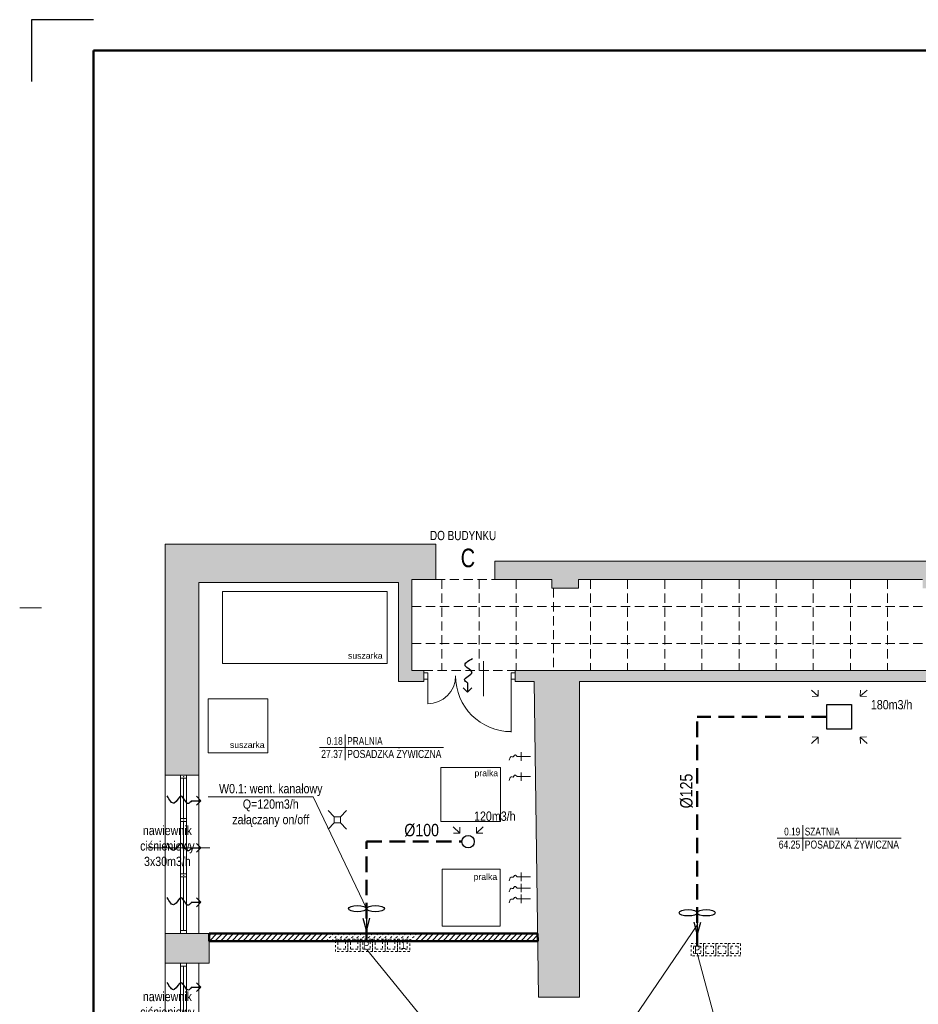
# Model space of a CAD drawing. Header units: millimetres. Extents: x -23540 to 53212, y -37964 to 41185.
# Tile 196 of 203: x 15851 to 17303, y -30390 to -28799. Entities that reach past the tile are written whole.
import ezdxf
from ezdxf.enums import TextEntityAlignment as Align

# ---------------------------------------------------------------- set-up
doc = ezdxf.new("R2010")
doc.units = ezdxf.units.MM
for name, pattern in [('0.5_0.5', [1, 0.5, -0.5]), ('DASHED', [0.75, 0.5, -0.25]), ('DASHEDX2', [1.5, 1, -0.5])]:
    doc.linetypes.add(name, pattern=pattern)
doc.layers.get('0').update_dxf_attribs({"lineweight": 18})
for name, color, linetype, lineweight in [('BA_drz', 7, 'Continuous', 18), ('BA_met', 7, 'Continuous', 18), ('BA_sym', 7, 'Continuous', 18), ('Cienka', 7, 'Continuous', 18), ('M_Ramki do druku', 7, 'Continuous', 18), ('M_Ramki markery', 1, 'Continuous', 18), ('M_Ramki rysunków', 2, 'Continuous', 18), ('mm_went_opis', 7, 'Continuous', 15), ('mm_Wentylacja', 5, 'Continuous', 50), ('PG_PRZERYWANE_ŚREDNIE', 1, 'DASHEDX2', 18), ('PG_WIDOKOWE_CIENKIE', 1, 'Continuous', 18), ('PG_ŚCIANY_DZIAŁOWE', 3, 'Continuous', 18), ('Przekrojowa', 60, 'Continuous', 18)]:
    doc.layers.add(name, color=color, linetype=linetype, lineweight=lineweight)
doc.styles.add('BIKWYM', font='BIKROMSW.SHX', dxfattribs={"width": 0.8})
doc.styles.add('ROMANS', font='bikromsw.shx', dxfattribs={"width": 0.8})
doc.styles.get("Standard").update_dxf_attribs({"font": 'arial.ttf'})

# ---------------------------------------------------------------- blocks, each defined once
blk = doc.blocks.new('bikmet')
blk.add_line((0, 1.65), (0, -1.65))
at = {"style": 'ROMANS', "width": 0.8}
blk.add_attdef('NRPOM', text='', height=1, dxfattribs=at).set_placement((-0.33, 0.33), align=Align.RIGHT)
blk.add_attdef('NWAPOM', (0.25, 0.33), '', height=1, dxfattribs=at)
blk.add_attdef('RAREA', text='', height=1.04, dxfattribs=at).set_placement((-0.33, -0.33), align=Align.TOP_RIGHT)
blk.add_attdef('PODLOGA', text='', height=1.04, dxfattribs=at).set_placement((0.25, -0.33), align=Align.TOP_LEFT)
blk = doc.blocks.new('podciecie')
at = {"layer": 'mm_Wentylacja', "color": 142, "lineweight": 30}
for p, q in [((23288, -37590.5), (23280.9, -37583.4)), ((23288, -37575.5), (23288, -37590.5)), ((23288, -37590.5), (23295.1, -37583.4))]:
    blk.add_line(p, q, dxfattribs=at)
blk.add_spline([(23288, -37575.5), (23283.2, -37570.7), (23295.2, -37558.8), (23284.2, -37547.8), (23295.8, -37536.2)], degree=3, dxfattribs=at)
blk = doc.blocks.new('A$Cc201406f')
at = {"layer": 'mm_Wentylacja', "color": 142, "lineweight": 20}
for p, q in [((5.9, 54.1), (16.5, 43.5)), ((16.5, 43.5), (16.5, 53.5)), ((54.1, 54.1), (43.5, 43.5)), ((43.5, 43.5), (43.5, 53.5)), ((16.5, 43.5), (6.5, 43.5)), ((43.5, 43.5), (53.5, 43.5))]:
    blk.add_line(p, q, dxfattribs=at)
at = {"layer": 'mm_Wentylacja', "color": 1, "lineweight": 30}
blk.add_circle((30, 30), 10, dxfattribs=at)
blk = doc.blocks.new('A$C6458b610')
at = {"layer": 'mm_went_opis', "color": 40, "lineweight": 30, "true_color": 0xf8d731}
for points in [[(34.9, 20.3), (29.2, 41.5), (23.5, 20.3)], [(29.2, 5.1), (29.2, 41.5)]]:
    blk.add_lwpolyline(points, dxfattribs=at)
for centre in [(14.6, 5.1), (43.8, 5.1)]:
    blk.add_ellipse(centre, major_axis=(-14.6, 0), ratio=0.348878, dxfattribs=at)
blk = doc.blocks.new('A$Cc28d12bd')
at = {"layer": 'mm_Wentylacja', "color": 142, "lineweight": 20}
for p, q in [((-16.2, 73.4), (-5.2, 63.2)), ((-5.2, 63.2), (-5.5, 73.2)), ((73.8, 73.4), (62.8, 63.2)), ((62.8, 63.2), (63.2, 73.2)), ((-5.2, 63.2), (-15.2, 62.9)), ((62.8, 63.2), (72.8, 62.9)), ((-16.2, -13.1), (-5.2, -2.9)), ((-5.2, -2.9), (-15.2, -2.5)), ((-5.2, -2.9), (-5.5, -12.9)), ((62.8, -2.9), (72.8, -2.5)), ((73.8, -13.1), (62.8, -2.9)), ((62.8, -2.9), (63.2, -12.9))]:
    blk.add_line(p, q, dxfattribs=at)
at = {"layer": 'mm_Wentylacja', "color": 1, "lineweight": 30}
blk.add_lwpolyline([(8.8, 50.2), (48.8, 50.2), (48.8, 10.2), (8.8, 10.2)], close=True, dxfattribs=at)

msp = doc.modelspace()

# ---------------------------------------------------------------- hatches: boundary and pattern name
at = {"layer": 'PG_ŚCIANY_DZIAŁOWE', "true_color": 0x939598, "transparency": 33554610}
h = msp.add_hatch(color=252, dxfattribs=at)
h.dxf.hatch_style = 1
h.paths.add_polyline_path([(17738.9, -29334.5), (17770.9, -29334.5), (17770.9, -29286.5), (17738.9, -29286.5), (17738.9, -29242.5), (17906.9, -29242.5), (17906.9, -29257.2), (17957.9, -29257.2), (17957.9, -29212.5), (17708.9, -29212.5), (17708.9, -29673.5), (16618.4, -29673.5), (16618.4, -29703.5), (16710.4, -29703.5), (16710.4, -29717.5), (16753.4, -29717.5), (16753.4, -29703.5), (17309.4, -29703.5), (17309.4, -29717.5), (17353.4, -29717.5), (17353.4, -29703.5), (17738.9, -29703.5)])
h = msp.add_hatch(color=252, dxfattribs=at)
h.dxf.hatch_style = 1
h.paths.add_polyline_path([(16139.9, -29708), (16462.9, -29708), (16462.9, -29868), (16503.4, -29868), (16503.4, -29850.5), (16484.4, -29850.5), (16484.4, -29703.5), (16522.9, -29703.5), (16522.9, -29646.5), (16085.9, -29646.5), (16085.9, -30019.5), (16139.9, -30019.5)])
h = msp.add_hatch(color=252, dxfattribs=at)
h.dxf.hatch_style = 1
h.paths.add_polyline_path([(16754.9, -29868), (17597.9, -29868), (17597.9, -29966.5), (17614.4, -29966.5), (17614.4, -29850.5), (16651.4, -29850.5), (16651.4, -29868), (16681.9, -29868), (16688.9, -30378), (16754.9, -30378)])
h = msp.add_hatch(color=252, dxfattribs=at)
h.dxf.hatch_style = 1
h.paths.add_polyline_path([(16156.9, -30275.5), (16085.9, -30275.5), (16085.9, -30323), (16139.9, -30323), (16156.9, -30323)])

# ---------------------------------------------------------------- linework, layer by layer
at = {"color": 251, "true_color": 0x636466}
for p, q in [((16085.9, -31836), (16085.9, -29673.5)), ((16462.9, -29708), (16139.9, -29708)), ((16462.9, -29868), (16462.9, -29708)), ((16484.4, -29850.5), (16484.4, -29703.5)), ((16710.4, -29717.5), (16710.4, -29703.5)), ((16753.4, -29717.5), (16753.4, -29703.5)), ((16503.4, -29850.5), (16484.4, -29850.5)), ((17614.4, -29850.5), (16651.4, -29850.5)), ((16503.4, -29868), (16462.9, -29868)), ((16681.9, -29868), (16651.4, -29868)), ((16688.9, -30378), (16681.9, -29868)), ((16754.9, -30378), (16754.9, -29868)), ((16754.9, -29868), (17597.9, -29868)), ((16139.9, -30019.5), (16085.9, -30019.5)), ((16110.4, -30275.5), (16110.4, -30019.5)), ((16120.4, -30024.5), (16110.4, -30024.5)), ((16115.4, -30089.4), (16115.4, -30024.5)), ((16120.4, -30275.5), (16120.4, -30019.5)), ((16120.4, -30089.4), (16110.4, -30089.4)), ((16120.4, -30094.4), (16110.4, -30094.4)), ((16115.4, -30178.9), (16115.4, -30094.4)), ((16120.4, -30178.9), (16110.4, -30178.9)), ((16120.4, -30183.9), (16110.4, -30183.9)), ((16115.4, -30270.5), (16115.4, -30183.9)), ((16120.4, -30270.5), (16110.4, -30270.5)), ((16156.9, -30275.5), (16085.9, -30275.5)), ((16120.4, -30275.5), (16110.4, -30275.5)), ((16139.9, -30323), (16085.9, -30323)), ((16120.4, -30323), (16110.4, -30323)), ((16110.4, -30499), (16110.4, -30323)), ((16120.4, -30328), (16110.4, -30328)), ((16115.4, -30409.3), (16115.4, -30328)), ((16120.4, -30323), (16120.4, -30499)), ((16139.9, -30499), (16139.9, -30323)), ((16754.9, -30378), (16688.9, -30378))]:
    msp.add_line(p, q, dxfattribs=at)
at = {"color": 251, "lineweight": 20, "true_color": 0x636466}
for p, q in [((16522.9, -29703.5), (16522.9, -29673.5)), ((16618.4, -29703.5), (16618.4, -29673.5)), ((16618.4, -29673.5), (17708.9, -29673.5)), ((16139.9, -29708), (16139.9, -30275.5)), ((16522.9, -29703.5), (16484.4, -29703.5)), ((16710.4, -29703.5), (16618.4, -29703.5)), ((17309.4, -29703.5), (16753.4, -29703.5)), ((16710.4, -29717.5), (16753.4, -29717.5)), ((16503.4, -29850.5), (16503.4, -29868)), ((16509.9, -29854.2), (16503.4, -29854.2)), ((16509.9, -29854.2), (16509.9, -29864.2)), ((16651.4, -29854.2), (16644.9, -29854.2)), ((16644.9, -29854.2), (16644.9, -29864.2)), ((16651.4, -29850.5), (16651.4, -29868)), ((16509.9, -29864.2), (16503.4, -29864.2)), ((16644.9, -29859.2), (16644.9, -29950.2)), ((16651.4, -29864.2), (16644.9, -29864.2)), ((16661, -29982.3), (16661, -29996.1)), ((16675.9, -29989.2), (16654.2, -29989.2)), ((16661, -30015), (16661, -30028.7)), ((16675.9, -30021.9), (16654.2, -30021.9)), ((16348.9, -30076.7), (16358.9, -30086.7)), ((16378.9, -30076.7), (16368.9, -30086.7)), ((16358.9, -30096.7), (16358.9, -30086.7)), ((16358.9, -30086.7), (16368.9, -30086.7)), ((16368.9, -30086.7), (16368.9, -30096.7)), ((16348.9, -30106.7), (16358.9, -30096.7)), ((16368.9, -30096.7), (16358.9, -30096.7)), ((16378.9, -30106.7), (16368.9, -30096.7)), ((16675.9, -30183.8), (16654.2, -30183.8)), ((16661, -30176.9), (16661, -30190.7)), ((16675.9, -30201.8), (16654.2, -30201.8)), ((16661, -30194.9), (16661, -30208.7)), ((16675.9, -30219.2), (16654.2, -30219.2)), ((16661, -30212.3), (16661, -30226.1)), ((16156.9, -30323), (16156.9, -30275.5)), ((16156.9, -30275.5), (16687.4, -30275.5)), ((16156.9, -30287.5), (16156.9, -30275.5)), ((16687.4, -30275.5), (16687.6, -30287.5)), ((16687.6, -30287.5), (16156.9, -30287.5)), ((16156.9, -30323), (16139.9, -30323))]:
    msp.add_line(p, q, dxfattribs=at)
at = {"color": 251, "true_color": 0x636466, "extrusion": (0, 0, -1)}
for p, q in [((16599.9, -29891.8), (16599.9, -29835.3)), ((16644.9, -29859.2), (16644.9, -29949.2))]:
    msp.add_line(p, q, dxfattribs=at)
msp.add_arc((-16644.9, -29859.2), 90, 270, 0, dxfattribs=at)
at = {"color": 251, "lineweight": 20, "true_color": 0x636466}
for points in [[(16654.2, -29989.2), (16650.6, -29983.3), (16648.5, -29994.7), (16643.4, -29986.4), (16641.7, -29995.5)], [(16654.2, -30021.9), (16650.6, -30016), (16648.5, -30027.4), (16643.4, -30019), (16641.7, -30028.2)], [(16654.2, -30183.8), (16650.6, -30177.9), (16648.5, -30189.3), (16643.4, -30181), (16641.7, -30190.2)], [(16654.2, -30201.8), (16650.6, -30195.9), (16648.5, -30207.3), (16643.4, -30199), (16641.7, -30208.2)], [(16654.2, -30219.2), (16650.6, -30213.3), (16648.5, -30224.8), (16643.4, -30216.4), (16641.7, -30225.6)]]:
    msp.add_open_spline(points, degree=3, dxfattribs=at)
at = {"color": 251, "true_color": 0x636466}
for p in [(16115.4, -30022), (16115.4, -30022), (16115.4, -30091.9), (16115.4, -30091.9), (16115.4, -30181.4), (16115.4, -30181.4)]:
    msp.add_point(p, dxfattribs=at)
at = {"layer": 'BA_drz', "color": 251, "true_color": 0x636466}
msp.add_line((16509.9, -29859.2), (16509.9, -29904.2), dxfattribs=at)
msp.add_arc((16509.9, -29859.2), 45, 270, 0, dxfattribs=at)
at = {"layer": 'BA_met', "color": 251, "true_color": 0x636466}
for p, q in [((16335.3, -29974.6), (16535.5, -29974.6)), ((17074.5, -30121), (17274.7, -30121))]:
    msp.add_line(p, q, dxfattribs=at)
at = {"layer": 'BA_sym', "color": 251, "true_color": 0x636466}
msp.add_line((16157.8, -30136.8), (16056.8, -30136.8), dxfattribs=at)
at = {"layer": 'Cienka', "color": 251, "true_color": 0x636466}
for p, q in [((16085.9, -29673.5), (16085.9, -29646.5)), ((16085.9, -29646.5), (16522.9, -29646.5)), ((16522.9, -29673.5), (16522.9, -29646.5))]:
    msp.add_line(p, q, dxfattribs=at)
at = {"layer": 'M_Ramki do druku', "color": 251, "true_color": 0x636466}
msp.add_line((15850.7, -29749), (15875.7, -29749), dxfattribs=at)
at = {"layer": 'M_Ramki do druku', "color": 251, "lineweight": -2, "true_color": 0x636466}
msp.add_lwpolyline([(15969.8, -28799), (15869.8, -28799), (15869.8, -28899)], dxfattribs=at)
at = {"layer": 'M_Ramki markery', "color": 251, "true_color": 0x636466}
msp.add_line((15875.7, -29749), (15885.7, -29749), dxfattribs=at)
at = {"layer": 'M_Ramki rysunków', "color": 18, "lineweight": 50, "true_color": 0x000000}
for p, q in [((15969.8, -32949), (15969.8, -28849)), ((15969.8, -28849), (18789.8, -28849))]:
    msp.add_line(p, q, dxfattribs=at)
at = {"layer": 'mm_went_opis'}
for p, q in [((16325.1, -30054.4), (16155.3, -30054.4)), ((16325.1, -30054.4), (16410.9, -30235.1)), ((16830, -30431.4), (16946.1, -30260)), ((16512.8, -30425.2), (16410.9, -30300.5)), ((16978.8, -30431.2), (16945.3, -30307.1))]:
    msp.add_line(p, q, dxfattribs=at)
at = {"layer": 'mm_Wentylacja', "color": 1, "linetype": 'DASHED', "lineweight": 50, "ltscale": 50}
for p, q in [((17154.9, -29925.2), (16945.4, -29925.2)), ((16945.4, -30295.5), (16945.4, -29925.2)), ((16410.9, -30126.9), (16565.2, -30126.9)), ((16410.9, -30288.5), (16410.9, -30126.9))]:
    msp.add_line(p, q, dxfattribs=at)
at = {"layer": 'PG_PRZERYWANE_ŚREDNIE', "color": 251, "lineweight": 15, "ltscale": 15, "true_color": 0x636466}
for p, q in [((16522.9, -29703.5), (16618.4, -29703.5)), ((16532.9, -29703.5), (16532.9, -29850.5)), ((16592.9, -29703.5), (16592.9, -29850.5)), ((16652.9, -29703.5), (16652.9, -29850.5)), ((16772.9, -29703.5), (16772.9, -29850.5)), ((16832.9, -29703.5), (16832.9, -29850.5)), ((16892.9, -29703.5), (16892.9, -29850.5)), ((16952.9, -29703.5), (16952.9, -29850.5)), ((17012.9, -29703.5), (17012.9, -29850.5)), ((17072.9, -29703.5), (17072.9, -29850.5)), ((17132.9, -29703.5), (17132.9, -29850.5)), ((17192.9, -29703.5), (17192.9, -29850.5)), ((17252.9, -29703.5), (17252.9, -29850.5)), ((16712.9, -29717.5), (16712.9, -29850.5)), ((16484.4, -29747), (17906.9, -29747)), ((16484.4, -29807), (17906.9, -29807)), ((16503.4, -29850.5), (16651.4, -29850.5))]:
    msp.add_line(p, q, dxfattribs=at)
at = {"layer": 'PG_WIDOKOWE_CIENKIE', "color": 251, "lineweight": 13, "true_color": 0x636466}
for p, q in [((16178.2, -29839.1), (16178.2, -29722.5)), ((16178.2, -29722.5), (16444.5, -29722.5)), ((16444.5, -29722.5), (16444.5, -29839.1)), ((16444.5, -29839.1), (16178.2, -29839.1)), ((16155.4, -29983.5), (16155.4, -29896.1)), ((16155.4, -29896.1), (16251.6, -29896.1)), ((16251.6, -29896.1), (16251.6, -29983.5)), ((16251.6, -29983.5), (16155.4, -29983.5)), ((16531.1, -30094.5), (16531.1, -30007.1)), ((16531.1, -30007.1), (16627.3, -30007.1)), ((16627.3, -30007.1), (16627.3, -30094.5)), ((16627.3, -30094.5), (16531.1, -30094.5)), ((16533.3, -30263.4), (16533.3, -30171.6)), ((16533.3, -30171.6), (16626.7, -30171.6)), ((16626.7, -30171.6), (16626.7, -30263.4)), ((16626.7, -30263.4), (16533.3, -30263.4))]:
    msp.add_line(p, q, dxfattribs=at)
at = {"layer": 'PG_WIDOKOWE_CIENKIE', "color": 251, "lineweight": 50, "true_color": 0x636466}
for p, q in [((16156.9, -30275.5), (16687.4, -30275.5)), ((16156.9, -30275.5), (16156.9, -30287.5)), ((16687.4, -30275.5), (16687.6, -30287.5)), ((16156.9, -30287.5), (16687.6, -30287.5))]:
    msp.add_line(p, q, dxfattribs=at)
at = {"layer": 'PG_WIDOKOWE_CIENKIE', "color": 251, "linetype": 'Continuous', "lineweight": 18, "true_color": 0x636466}
for p, q in [((16156.9, -30278.9), (16160.3, -30275.5)), ((16157.3, -30287.5), (16169.3, -30275.5)), ((16166.2, -30287.5), (16178.2, -30275.5)), ((16175.2, -30287.5), (16187.2, -30275.5)), ((16184.2, -30287.5), (16196.2, -30275.5)), ((16193.2, -30287.5), (16205.2, -30275.5)), ((16202.2, -30287.5), (16214.2, -30275.5)), ((16211.1, -30287.5), (16223.1, -30275.5)), ((16220.1, -30287.5), (16232.1, -30275.5)), ((16229.1, -30287.5), (16241.1, -30275.5)), ((16238.1, -30287.5), (16250.1, -30275.5)), ((16247.1, -30287.5), (16259.1, -30275.5)), ((16256, -30287.5), (16268, -30275.5)), ((16265, -30287.5), (16277, -30275.5)), ((16274, -30287.5), (16286, -30275.5)), ((16283, -30287.5), (16295, -30275.5)), ((16292, -30287.5), (16304, -30275.5)), ((16300.9, -30287.5), (16312.9, -30275.5)), ((16309.9, -30287.5), (16321.9, -30275.5)), ((16318.9, -30287.5), (16330.9, -30275.5)), ((16327.9, -30287.5), (16339.9, -30275.5)), ((16336.9, -30287.5), (16348.9, -30275.5)), ((16489.5, -30287.5), (16501.5, -30275.5)), ((16498.5, -30287.5), (16510.5, -30275.5)), ((16507.5, -30287.5), (16519.5, -30275.5)), ((16516.5, -30287.5), (16528.5, -30275.5)), ((16525.4, -30287.5), (16537.4, -30275.5)), ((16534.4, -30287.5), (16546.4, -30275.5)), ((16543.4, -30287.5), (16555.4, -30275.5)), ((16552.4, -30287.5), (16564.4, -30275.5)), ((16561.4, -30287.5), (16573.4, -30275.5)), ((16570.3, -30287.5), (16582.3, -30275.5)), ((16579.3, -30287.5), (16591.3, -30275.5)), ((16588.3, -30287.5), (16600.3, -30275.5)), ((16597.3, -30287.5), (16609.3, -30275.5)), ((16606.3, -30287.5), (16618.3, -30275.5)), ((16615.2, -30287.5), (16627.2, -30275.5)), ((16624.2, -30287.5), (16636.2, -30275.5)), ((16633.2, -30287.5), (16645.2, -30275.5)), ((16642.2, -30287.5), (16654.2, -30275.5)), ((16651.2, -30287.5), (16663.2, -30275.5)), ((16660.1, -30287.5), (16672.1, -30275.5)), ((16669.1, -30287.5), (16681.1, -30275.5)), ((16678.1, -30287.5), (16687.5, -30278.1)), ((16687.1, -30287.5), (16687.6, -30286.9))]:
    msp.add_line(p, q, dxfattribs=at)
at = {"layer": 'PG_WIDOKOWE_CIENKIE', "color": 251, "linetype": '0.5_0.5', "ltscale": 7, "true_color": 0x636466}
for p, q in [((16345.8, -30287.5), (16357.8, -30275.5)), ((16354.8, -30287.5), (16366.8, -30275.5)), ((16363.8, -30287.5), (16375.8, -30275.5)), ((16372.8, -30287.5), (16384.8, -30275.5)), ((16381.8, -30287.5), (16393.8, -30275.5)), ((16390.7, -30287.5), (16402.7, -30275.5)), ((16399.7, -30287.5), (16411.7, -30275.5)), ((16408.7, -30287.5), (16420.7, -30275.5)), ((16417.7, -30287.5), (16429.7, -30275.5)), ((16426.7, -30287.5), (16438.7, -30275.5)), ((16435.6, -30287.5), (16447.6, -30275.5)), ((16444.6, -30287.5), (16456.6, -30275.5)), ((16453.6, -30287.5), (16465.6, -30275.5)), ((16462.6, -30287.5), (16474.6, -30275.5)), ((16471.6, -30287.5), (16483.6, -30275.5)), ((16480.5, -30287.5), (16492.5, -30275.5))]:
    msp.add_line(p, q, dxfattribs=at)
for points in [[(16360.9, -30284.5), (16380.9, -30284.5), (16380.9, -30304.5), (16360.9, -30304.5)], [(16380.9, -30284.5), (16400.9, -30284.5), (16400.9, -30304.5), (16380.9, -30304.5)], [(16400.9, -30284.5), (16420.9, -30284.5), (16420.9, -30304.5), (16400.9, -30304.5)], [(16420.9, -30284.5), (16440.9, -30284.5), (16440.9, -30304.5), (16420.9, -30304.5)], [(16440.9, -30284.5), (16460.9, -30284.5), (16460.9, -30304.5), (16440.9, -30304.5)], [(16460.9, -30284.5), (16480.9, -30284.5), (16480.9, -30304.5), (16460.9, -30304.5)], [(16364.9, -30288.5), (16376.9, -30288.5), (16376.9, -30300.5), (16364.9, -30300.5)], [(16384.9, -30288.5), (16396.9, -30288.5), (16396.9, -30300.5), (16384.9, -30300.5)], [(16404.9, -30288.5), (16416.9, -30288.5), (16416.9, -30300.5), (16404.9, -30300.5)], [(16424.9, -30288.5), (16436.9, -30288.5), (16436.9, -30300.5), (16424.9, -30300.5)], [(16444.9, -30288.5), (16456.9, -30288.5), (16456.9, -30300.5), (16444.9, -30300.5)], [(16464.9, -30288.5), (16476.9, -30288.5), (16476.9, -30300.5), (16464.9, -30300.5)], [(16935.4, -30291.5), (16955.4, -30291.5), (16955.4, -30311.5), (16935.4, -30311.5)], [(16939.4, -30295.5), (16951.4, -30295.5), (16951.4, -30307.5), (16939.4, -30307.5)], [(16955.4, -30291.5), (16975.4, -30291.5), (16975.4, -30311.5), (16955.4, -30311.5)], [(16959.4, -30295.5), (16971.4, -30295.5), (16971.4, -30307.5), (16959.4, -30307.5)], [(16975.4, -30291.5), (16995.4, -30291.5), (16995.4, -30311.5), (16975.4, -30311.5)], [(16979.4, -30295.5), (16991.4, -30295.5), (16991.4, -30307.5), (16979.4, -30307.5)], [(16995.4, -30291.5), (17015.4, -30291.5), (17015.4, -30311.5), (16995.4, -30311.5)], [(16999.4, -30295.5), (17011.4, -30295.5), (17011.4, -30307.5), (16999.4, -30307.5)]]:
    msp.add_lwpolyline(points, close=True, dxfattribs=at)

# ---------------------------------------------------------------- block references
at = {"color": 252, "rotation": 179.9999999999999}
for p in [(16440.1, -30230), (16974.5, -30236.7)]:
    msp.add_blockref('A$C6458b610', p, dxfattribs=at)
at = {"layer": 'BA_met', "color": 251, "true_color": 0x636466, "xscale": 12.5, "yscale": 12.5, "zscale": 12.5}
for p, values in [((16376.7, -29974.6), {'NRPOM': '0.18', 'NWAPOM': 'PRALNIA', 'RAREA': '27.37', 'PODLOGA': 'POSADZKA ŻYWICZNA'}), ((17115.9, -30121), {'NRPOM': '0.19', 'NWAPOM': 'SZATNIA', 'RAREA': '64.25', 'PODLOGA': 'POSADZKA ŻYWICZNA'})]:
    msp.add_blockref('bikmet', p, dxfattribs=at).add_auto_attribs(values)
at = {"layer": 'mm_Wentylacja', "color": 2, "lineweight": 30}
msp.add_blockref('podciecie', (-6713.7, 7705.2), dxfattribs=at)
at = {"layer": 'mm_Wentylacja', "color": 2, "lineweight": 30, "rotation": 89.99999999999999}
for p in [(-21447.3, -53348.7), (-21447.3, -53425), (-21447.3, -53512.9), (-21447.3, -53650)]:
    msp.add_blockref('podciecie', p, dxfattribs=at)
at = {"layer": 'Przekrojowa'}
for name, p in [('A$Cc28d12bd', (17146, -29955.3)), ('A$Cc201406f', (16545.2, -30156.9))]:
    msp.add_blockref(name, p, dxfattribs=at)

# ---------------------------------------------------------------- texts
at = {"color": 251, "true_color": 0x636466}
for s, p in [('suszarka', (16381.1, -29831.4)), ('suszarka', (16190.4, -29975.5)), ('pralka', (16585.5, -30021.2)), ('pralka', (16584.1, -30188.7))]:
    msp.add_text(s, height=10, dxfattribs=at).set_placement(p)
at = {"layer": 'Cienka', "color": 251, "true_color": 0x636466, "style": 'BIKWYM', "width": 0.8}
for s, height, p in [('DO BUDYNKU', 15, (16513.6, -29639.8)), ('C', 30, (16563.2, -29683.5))]:
    msp.add_text(s, height=height, dxfattribs=at).set_placement(p)
at = {"layer": 'mm_went_opis', "attachment_point": 2}
for s, insert, char_height, width in [('{\\fArial Narrow|b0|i0|c238|p34;180m3/h}', (17259.4, -29898.1), 15.06, 104.667), ('{\\fArial Narrow|b0|i0|c238|p34;W0.1: went. kanałowy\\PQ=120m3/h\\Pzałączany on/off}', (16256.3, -30033.7), 15, 195.5), ('{\\fArial Narrow|b0|i0|c238|p34;120m3/h}', (16618.3, -30078.2), 15.06, 104.667), ('{\\fArial Narrow|b0|i0|c238|p34;nawiewnik \\Pciśnieniowy \\P3x30m3/h}', (16089.3, -30101.3), 15, 195.5), ('{\\fArial Narrow|b0|i0|c238|p34;Ø100}', (16500.1, -30098.2), 20, 139), ('{\\fArial Narrow|b0|i0|c238|p34;nawiewnik \\Pciśnieniowy \\P2x30m3/h}', (16089.3, -30369.6), 15, 195.5)]:
    msp.add_mtext(s, dxfattribs=dict(at, insert=insert, char_height=char_height, width=width))
at = {"layer": 'mm_went_opis', "insert": (16917.6, -30045.1), "char_height": 20, "width": 139, "attachment_point": 2, "rotation": 90}
msp.add_mtext('{\\fArial Narrow|b0|i0|c238|p34;Ø125}', dxfattribs=at)
at = {"layer": 'mm_went_opis', "color": 4, "char_height": 12, "width": 196.657, "attachment_point": 2}
for s, insert in [('{\\fArial Narrow|b0|i0|c238|p34;P}', (16410.8, -30288.1)), ('{\\fArial Narrow|b0|i0|c238|p34;1}', (16470.8, -30288.1)), ('{\\fArial Narrow|b0|i0|c238|p34;P}', (16945.3, -30295.1))]:
    msp.add_mtext(s, dxfattribs=dict(at, insert=insert))

doc.saveas('drawing.dxf')
